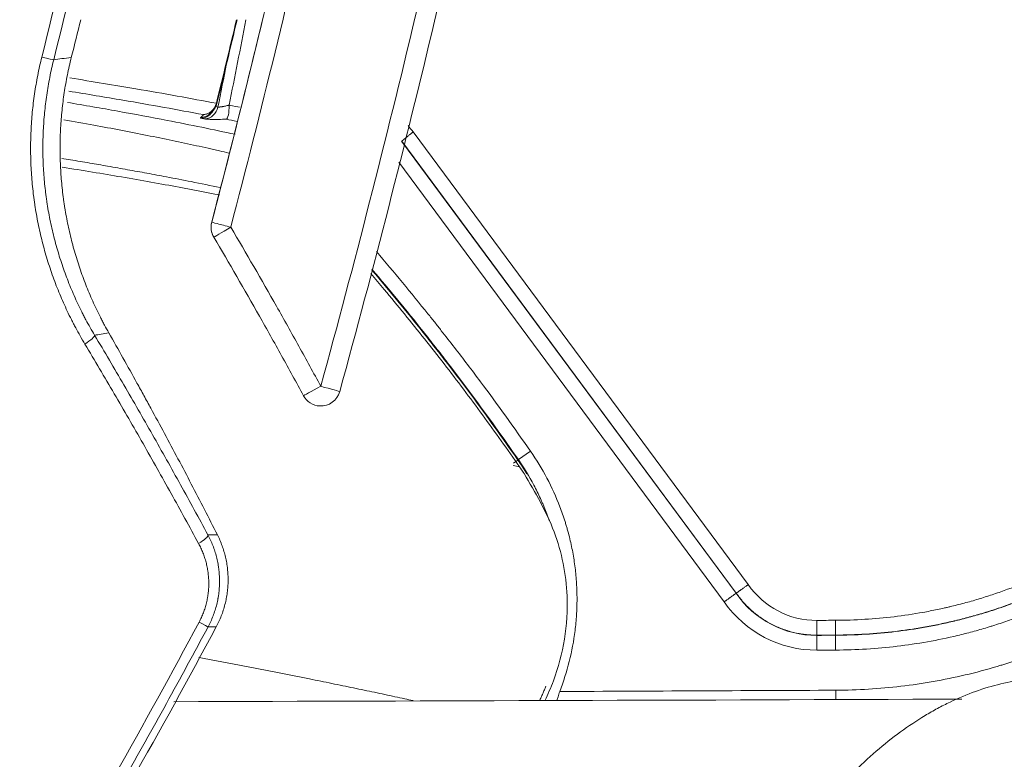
# Model space of a CAD drawing. Header units: millimetres. Extents: x 0 to 594, y 0 to 420.
# Tile 219 of 256: x 348.39 to 358.38, y 280.45 to 287.95. Entities that reach past the tile are written whole.
import ezdxf

# ---------------------------------------------------------------- set-up
doc = ezdxf.new("R2010")
doc.units = ezdxf.units.MM
doc.layers.add('1', color=7, linetype='Continuous', true_color=0xffffff)

msp = doc.modelspace()

# ---------------------------------------------------------------- linework, layer by layer
at = {"layer": '1', "color": 155, "linetype": 'Continuous', "lineweight": 13}
for p, q in [((352.3835, 286.8116), (355.7849, 282.2183)), ((355.5397, 282.0425), (352.2364, 286.5031)), ((350.3385, 285.8951), (350.3385, 285.8951)), ((350.3598, 285.7429), (350.3597, 285.7429)), ((351.27, 284.1346), (351.27, 284.1346)), ((353.574, 283.5712), (353.451, 283.4858)), ((353.4458, 283.4821), (353.4007, 283.4508)), ((353.4458, 283.4821), (353.451, 283.4858)), ((356.4809, 281.855), (356.4816, 281.7052)), ((356.67, 281.8559), (356.6707, 281.7062)), ((356.4816, 281.7052), (356.4816, 281.7031)), ((356.4816, 281.7031), (356.4823, 281.5533)), ((356.6707, 281.7062), (356.6707, 281.704)), ((356.6707, 281.704), (356.6714, 281.5542)), ((356.6739, 281.0533), (356.6734, 281.1466))]:
    msp.add_line(p, q, dxfattribs=at)
at = {"layer": '1', "color": 155, "linetype": 'Continuous', "lineweight": 18}
for p, q in [((352.2654, 286.7157), (355.6614, 282.1298)), ((355.6631, 282.1311), (352.2671, 286.717)), ((351.4342, 284.0303), (351.4342, 284.0303))]:
    msp.add_line(p, q, dxfattribs=at)
for centre, radius, start, end in [((350.2455, 287.1355), 0.15, 322.00729, 346.22524), ((350.532, 285.8445), 0.2, 165.35033, 180), ((350.532, 285.8445), 0.2, 180, 210.53969)]:
    msp.add_arc(centre, radius, start, end, dxfattribs=at)
at = {"layer": '1', "color": 155, "linetype": 'Continuous', "lineweight": 13}
for centre, radius, start, end in [((353.0092, 287.3729), 0.8406, 216.29651, 221.89642), ((356.4769, 282.6956), 0.8406, 214.60025, 270.27494), ((356.4769, 282.6956), 0.9926, 214.75337, 270.27494), ((356.4769, 282.6956), 1.1423, 214.87335, 270.27494)]:
    msp.add_arc(centre, radius, start, end, dxfattribs=at)
for centre, major_axis, ratio, start_param, end_param in [((348.589, 287.5796), (-0.1455, 0.0363), 0.020841, 1.744632, 3.089221), ((350.2455, 287.1355), (0.028, 0.1474), 0.961941, 3.390978, 4.661364), ((350.2455, 287.1355), (0.1182, -0.0923), 0.996014, 5.425863, 6.283174), ((350.2601, 287.0921), (0.0287, 0.1472), 0.963638, 3.395244, 4.706204), ((350.2455, 287.1355), (0.1457, -0.0357), 0.001882, 6.006777, 6.319911), ((350.4774, 287.0894), (-0.0053, 0.1499), 0.245314, 3.210687, 4.654454), ((350.4774, 287.0894), (0.147, -0.0296), 0.000507, 0.26785, 1.316237), ((350.2174, 287.1049), (0.0969, -0.1145), 0.99387, 5.62999, 6.319785), ((350.2267, 287.0986), (0.0285, 0.1473), 0.963301, 3.394351, 4.39473), ((350.532, 285.8445), (-0.0116, -0.1997), 1, 4.514861, 5.303564), ((350.532, 285.8445), (-0.1935, 0.0506), 0.000004, 4.712368, 6.283165), ((350.532, 285.8445), (-0.1723, -0.1016), 0.000012, 0.000018, 1.570814), ((349.0204, 284.6724), (-0.1288, -0.0769), 0.181394, 1.69842, 3.088349), ((351.4458, 284.23), (0.1758, 0.0954), 0.000011, 3.141611, 4.712407), ((351.4458, 284.23), (-0.1929, 0.0528), 0.000004, 3.141572, 4.712368), ((351.4458, 284.23), (-0.0116, -0.1997), 1, 5.267608, 6.28319), ((350.1664, 282.6539), (-0.132, -0.0712), 0.243618, 1.737519, 3.087605), ((350.1692, 281.8595), (-0.1322, 0.0709), 0.000741, 3.193953, 4.396251)]:
    msp.add_ellipse(centre, major_axis=major_axis, ratio=ratio, start_param=start_param, end_param=end_param, dxfattribs=at)
at = {"layer": '1', "color": 155, "linetype": 'Continuous', "lineweight": 18}
for centre, start_param, end_param in [((350.532, 285.8445), 4.514861, 5.303564), ((351.4458, 284.23), 0.000005, 1.361879), ((351.4458, 284.23), 5.267608, 6.28319)]:
    msp.add_ellipse(centre, major_axis=(-0.0116, -0.1997), ratio=1, start_param=start_param, end_param=end_param, dxfattribs=at)
at = {"layer": '1', "color": 155, "linetype": 'Continuous', "lineweight": 13}
for points, knots in [([(348.6135, 287.5703), (348.7519, 288.1271), (348.8862, 288.6847), (349.1462, 289.8017), (349.3977, 290.9204), (349.6322, 292.0426), (349.8582, 293.1664), (349.967, 293.7292), (350.1759, 294.8565), (350.3764, 295.9855), (350.5597, 297.1179), (350.669, 297.8267), (350.6905, 297.9686), (350.7332, 298.2523), (350.7963, 298.678), (350.8569, 299.104), (350.975, 299.9562), (351.0494, 300.5248), (351.2594, 302.2319), (351.3821, 303.3718), (351.5925, 305.6551), (351.6803, 306.7986), (351.7594, 308.0869), (351.7722, 308.3017), (351.7843, 308.5165), (351.7923, 308.6598), (351.7962, 308.7314), (351.8155, 309.0896), (351.8298, 309.3761), (351.8694, 310.2359), (351.8914, 310.8091), (351.9442, 312.5293), (351.9618, 313.6766), (351.9618, 314.8244)], [0, 0, 0, 0, 0.0625, 0.0625, 0.125, 0.1875, 0.1875, 0.25, 0.25, 0.3125, 0.375, 0.375, 0.390625, 0.390625, 0.40625, 0.4375, 0.4375, 0.5, 0.5, 0.625, 0.625, 0.75, 0.75, 0.765625, 0.773437, 0.773437, 0.78125, 0.78125, 0.8125, 0.8125, 0.875, 0.875, 1, 1, 1, 1]), ([(348.7343, 287.5432), (348.8732, 288.1005), (349.0079, 288.6586), (349.2686, 289.7767), (349.5207, 290.8964), (349.7558, 292.0196), (349.9823, 293.1446), (350.0913, 293.7079), (350.3007, 294.8363), (350.5015, 295.9664), (350.6852, 297.0999), (350.7946, 297.8095), (350.8162, 297.9514), (350.8589, 298.2355), (350.9221, 298.6616), (350.9829, 299.088), (351.1011, 299.9411), (351.1756, 300.5103), (351.3859, 302.2191), (351.5087, 303.3602), (351.7194, 305.6458), (351.8073, 306.7904), (351.8865, 308.0801), (351.8993, 308.2951), (351.9115, 308.5101), (351.9194, 308.6535), (351.9234, 308.7252), (351.9426, 309.0837), (351.9569, 309.3706), (351.9966, 310.2312), (352.0186, 310.805), (352.0714, 312.527), (352.0891, 313.6754), (352.0891, 314.8244)], [0, 0, 0, 0, 0.0625, 0.0625, 0.125, 0.1875, 0.1875, 0.25, 0.25, 0.3125, 0.375, 0.375, 0.390625, 0.390625, 0.40625, 0.4375, 0.4375, 0.5, 0.5, 0.625, 0.625, 0.75, 0.75, 0.765625, 0.773438, 0.773438, 0.78125, 0.78125, 0.8125, 0.8125, 0.875, 0.875, 1, 1, 1, 1]), ([(350.3385, 285.8951), (350.6468, 287.0745), (350.9362, 288.2582), (351.3418, 290.0403), (351.4723, 290.6354), (351.6609, 291.5297), (351.7534, 291.9772), (351.8582, 292.5001), (351.9024, 292.7243), (351.9318, 292.8739), (351.9464, 292.9486), (352.0771, 293.6218), (352.2999, 294.82), (352.6052, 296.622), (352.7895, 297.8264), (352.9206, 298.7309), (352.9843, 299.1834), (353.0555, 299.7119), (353.0853, 299.9385), (353.1051, 300.0896), (353.1149, 300.1652), (353.2801, 301.4498), (353.4163, 302.6607), (353.5915, 304.48), (353.6451, 305.0868), (353.7182, 305.9978), (353.7529, 306.4535), (353.7849, 306.9095), (353.8057, 307.2135), (353.8157, 307.3655), (353.8646, 308.1259), (353.933, 309.3427), (354.0064, 311.1689), (354.0505, 312.9961), (354.0603, 314.2148), (354.0603, 314.8243)], [0, 0, 0, 0, 0.125, 0.125, 0.1875, 0.1875, 0.21875, 0.234375, 0.242188, 0.242188, 0.25, 0.25, 0.3125, 0.375, 0.4375, 0.4375, 0.46875, 0.484375, 0.492188, 0.492188, 0.5, 0.5, 0.625, 0.625, 0.6875, 0.6875, 0.71875, 0.734375, 0.734375, 0.75, 0.75, 0.8125, 0.875, 0.9375, 1, 1, 1, 1]), ([(354.2603, 314.8243), (354.2603, 314.2137), (354.2505, 312.9929), (354.2063, 311.1625), (354.1327, 309.3331), (354.0642, 308.1141), (354.0153, 307.3525), (354.0052, 307.2002), (353.9844, 306.8956), (353.9524, 306.4389), (353.9176, 305.9824), (353.8443, 305.0698), (353.7907, 304.4619), (353.6151, 302.6395), (353.4787, 301.4264), (353.3132, 300.1395), (353.3034, 300.0638), (353.2836, 299.9125), (353.2537, 299.6855), (353.1824, 299.1561), (353.1186, 298.7028), (352.9873, 297.7967), (352.8026, 296.5901), (352.4968, 294.785), (352.2736, 293.5847), (352.1427, 292.9104), (352.1281, 292.8355), (352.0987, 292.6857), (352.0543, 292.4611), (351.9493, 291.9373), (351.8567, 291.489), (351.6678, 290.5931), (351.5371, 289.997), (351.1307, 288.2118), (350.8409, 287.026), (350.532, 285.8445)], [0, 0, 0, 0, 0.0625, 0.125, 0.1875, 0.25, 0.25, 0.265625, 0.265625, 0.28125, 0.3125, 0.3125, 0.375, 0.375, 0.5, 0.5, 0.507812, 0.507812, 0.515625, 0.53125, 0.5625, 0.5625, 0.625, 0.6875, 0.75, 0.75, 0.757812, 0.757812, 0.765625, 0.78125, 0.8125, 0.8125, 0.875, 0.875, 1, 1, 1, 1]), ([(351.4458, 284.23), (351.6161, 284.8524), (351.7812, 285.476), (352.101, 286.7258), (352.4104, 287.9781), (352.771, 289.5498), (352.9755, 290.4956), (353.0758, 290.969), (353.1089, 291.1269), (353.1745, 291.4428), (353.2069, 291.6008), (353.3674, 292.3911), (353.6136, 293.6575), (353.8386, 294.9276), (354.0531, 296.1994), (354.155, 296.8363), (354.2999, 297.7929), (354.3704, 298.2716), (354.4379, 298.7507), (354.4712, 298.9904), (354.4822, 299.0703), (354.504, 299.2301), (354.6015, 299.9494), (354.7728, 301.3095), (354.9826, 303.2328), (355.1011, 304.5172), (355.182, 305.4814), (355.2204, 305.9636), (355.2617, 306.5266), (355.2786, 306.768), (355.2898, 306.9289), (355.2953, 307.0094), (355.387, 308.3775), (355.4519, 309.6658), (355.5386, 312.244), (355.5603, 313.5338), (355.5603, 314.8243)], [0, 0, 0, 0, 0.0625, 0.0625, 0.125, 0.1875, 0.21875, 0.21875, 0.234375, 0.234375, 0.25, 0.25, 0.3125, 0.375, 0.375, 0.4375, 0.4375, 0.46875, 0.484375, 0.484375, 0.492187, 0.492187, 0.5, 0.5625, 0.625, 0.6875, 0.6875, 0.71875, 0.734375, 0.742187, 0.742187, 0.75, 0.75, 0.875, 0.875, 1, 1, 1, 1]), ([(349.0506, 284.659), (349.0183, 284.713), (348.9872, 284.7677), (348.9501, 284.8372), (348.9427, 284.8511), (348.9318, 284.8721), (348.9282, 284.8791), (348.921, 284.8931), (348.9032, 284.9283), (348.8859, 284.9636), (348.8455, 285.0487), (348.7946, 285.1633), (348.7267, 285.3382), (348.6674, 285.5162), (348.6336, 285.6369), (348.6027, 285.7586), (348.5887, 285.82), (348.5637, 285.9438), (348.5526, 286.0062), (348.5419, 286.077), (348.5408, 286.0849), (348.5385, 286.1007), (348.5351, 286.1243), (348.5279, 286.1794), (348.5225, 286.2265), (348.513, 286.3209), (348.5082, 286.3837), (348.5018, 286.5092), (348.4984, 286.6346), (348.5026, 286.8225), (348.5159, 287.0099), (348.531, 287.1347), (348.5491, 287.2594), (348.5598, 287.3216), (348.5842, 287.4461), (348.598, 287.5082), (348.6135, 287.5703)], [0, 0, 0, 0, 0.0625, 0.0625, 0.078125, 0.078125, 0.085938, 0.085938, 0.09375, 0.125, 0.125, 0.1875, 0.25, 0.3125, 0.375, 0.375, 0.4375, 0.4375, 0.5, 0.5, 0.507813, 0.507813, 0.515625, 0.53125, 0.5625, 0.5625, 0.625, 0.625, 0.6875, 0.75, 0.8125, 0.875, 0.875, 0.9375, 0.9375, 1, 1, 1, 1]), ([(349.1498, 284.7479), (349.1188, 284.7997), (349.0817, 284.8654), (349.0465, 284.9323), (349.0361, 284.9525), (349.0327, 284.9592), (349.0258, 284.9727), (349.0224, 284.9794), (349.0054, 285.0131), (348.9922, 285.0403), (348.9536, 285.122), (348.9049, 285.232), (348.8401, 285.3999), (348.7835, 285.5708), (348.7513, 285.6867), (348.7218, 285.8036), (348.7085, 285.8625), (348.6847, 285.9814), (348.6742, 286.0414), (348.664, 286.1094), (348.6629, 286.1169), (348.6607, 286.1321), (348.6576, 286.1547), (348.6546, 286.1774), (348.649, 286.2227), (348.6456, 286.2529), (348.6366, 286.3435), (348.6321, 286.4038), (348.6261, 286.5243), (348.623, 286.6448), (348.6272, 286.8251), (348.6402, 287.0051), (348.6548, 287.1249), (348.6724, 287.2446), (348.6826, 287.3044), (348.7062, 287.4239), (348.7195, 287.4836), (348.7343, 287.5432)], [0, 0, 0, 0, 0.0625, 0.078125, 0.078125, 0.085938, 0.085938, 0.09375, 0.09375, 0.125, 0.125, 0.1875, 0.25, 0.3125, 0.375, 0.375, 0.4375, 0.4375, 0.5, 0.5, 0.507813, 0.507813, 0.515625, 0.53125, 0.53125, 0.5625, 0.5625, 0.625, 0.625, 0.6875, 0.75, 0.8125, 0.875, 0.875, 0.9375, 0.9375, 1, 1, 1, 1]), ([(348.7343, 287.5432), (348.7623, 287.5468), (348.7903, 287.5505), (348.8499, 287.5583), (348.8815, 287.5624), (348.9131, 287.5666)], [0, 0, 0, 0, 0.469808, 0.469808, 1, 1, 1, 1]), ([(350.3857, 287.101), (350.1265, 287.1503), (349.8539, 287.1994), (349.3527, 287.285), (349.1299, 287.3216), (348.8995, 287.3581)], [0, 0, 0, 0, 0.570736, 0.570736, 1, 1, 1, 1]), ([(348.8867, 287.224), (349.0753, 287.1938), (349.2586, 287.1634), (349.7224, 287.0842), (349.9946, 287.0352), (350.2534, 286.986)], [0, 0, 0, 0, 0.384059, 0.384059, 1, 1, 1, 1]), ([(350.5144, 287.082), (350.5112, 287.0812), (350.508, 287.0804), (350.5016, 287.0788), (350.4984, 287.0781), (350.4891, 287.0759), (350.483, 287.0745), (350.4712, 287.0719), (350.4654, 287.0708), (350.4585, 287.0694), (350.4571, 287.0691), (350.4544, 287.0686), (350.4504, 287.0679), (350.4465, 287.0672), (350.4391, 287.066), (350.4344, 287.0653), (350.4278, 287.0644), (350.4258, 287.0642), (350.4227, 287.0638), (350.4218, 287.0637), (350.4198, 287.0636), (350.4189, 287.0635), (350.4144, 287.0631), (350.4113, 287.063), (350.4058, 287.063), (350.4036, 287.0632), (350.4018, 287.0636)], [0, 0, 0, 0, 0.0625, 0.0625, 0.125, 0.125, 0.25, 0.25, 0.375, 0.375, 0.40625, 0.40625, 0.4375, 0.5, 0.5, 0.625, 0.625, 0.6875, 0.6875, 0.71875, 0.71875, 0.75, 0.75, 0.875, 0.875, 1, 1, 1, 1]), ([(350.2253, 286.9555), (350.2245, 286.9549), (350.2242, 286.9543), (350.2243, 286.9531), (350.2251, 286.952), (350.2273, 286.951), (350.2303, 286.9501), (350.2322, 286.9496), (350.2345, 286.9492)], [0, 0, 0, 0, 0.25, 0.25, 0.5, 0.75, 0.75, 1, 1, 1, 1]), ([(350.2534, 286.986), (350.2514, 286.9835), (350.2494, 286.9809), (350.2452, 286.9759), (350.243, 286.9733), (350.2384, 286.9682), (350.236, 286.9657), (350.2322, 286.9619), (350.2309, 286.9606), (350.2282, 286.958), (350.2268, 286.9568), (350.2253, 286.9555)], [0, 0, 0, 0, 0.25, 0.25, 0.5, 0.5, 0.75, 0.75, 0.875, 0.875, 1, 1, 1, 1]), ([(350.5122, 286.5966), (350.4806, 286.604), (350.4488, 286.6114), (350.3975, 286.6231), (350.3783, 286.6275), (350.3397, 286.6363), (350.3202, 286.6407), (350.2616, 286.6538), (350.2221, 286.6625), (350.0225, 286.7063), (349.8559, 286.7411), (349.509, 286.8106), (349.3286, 286.8452), (349.0417, 286.8981), (348.9401, 286.9164), (348.8366, 286.9347)], [0, 0, 0, 0, 0.064986, 0.064986, 0.103531, 0.103531, 0.142075, 0.142075, 0.219164, 0.219164, 0.527521, 0.527521, 0.835877, 0.835877, 1, 1, 1, 1]), ([(350.4186, 286.1708), (350.2865, 286.1969), (350.1494, 286.2231), (349.8213, 286.284), (349.6266, 286.3187), (349.2305, 286.3865), (349.0301, 286.4196), (348.8212, 286.4529)], [0, 0, 0, 0, 0.282853, 0.282853, 0.652112, 0.652112, 1, 1, 1, 1]), ([(350.532, 285.8445), (350.6891, 285.5782), (350.8439, 285.3104), (351.0723, 284.9068), (351.1479, 284.7719), (351.2978, 284.5014), (351.3721, 284.3659), (351.4458, 284.23)], [0, 0, 0, 0, 0.5, 0.5, 0.75, 0.75, 1, 1, 1, 1]), ([(351.27, 284.1346), (351.1966, 284.27), (351.1225, 284.405), (350.9732, 284.6744), (350.898, 284.8088), (350.6704, 285.2109), (350.5163, 285.4776), (350.3598, 285.7429)], [0, 0, 0, 0, 0.25, 0.25, 0.5, 0.5, 1, 1, 1, 1]), ([(352.0102, 285.5962), (352.1881, 285.3885), (352.3627, 285.178), (352.5564, 284.9363), (352.5791, 284.908), (352.6242, 284.8512), (352.6466, 284.8228), (352.7139, 284.7374), (352.8477, 284.566), (352.9793, 284.393), (353.2394, 284.0446), (353.4087, 283.8094), (353.574, 283.5712)], [0, 0, 0, 0, 0.320551, 0.320551, 0.363017, 0.363017, 0.405482, 0.405482, 0.490413, 0.660276, 0.660276, 1, 1, 1, 1]), ([(351.9633, 285.4106), (351.9648, 285.4089), (351.9663, 285.4071), (352.1422, 285.1998), (352.3133, 284.9914), (352.5231, 284.7275), (352.5648, 284.6745), (352.6478, 284.5683), (352.7717, 284.4085), (352.8936, 284.2472), (353.1347, 283.9227), (353.292, 283.7037), (353.4458, 283.4821)], [0, 0, 0, 0, 0.002887, 0.002887, 0.335258, 0.335258, 0.418351, 0.418351, 0.501444, 0.667629, 0.667629, 1, 1, 1, 1]), ([(353.451, 283.4858), (353.2968, 283.708), (353.139, 283.9275), (352.8971, 284.253), (352.8156, 284.3608), (352.692, 284.5216), (352.6299, 284.6017), (352.5673, 284.6815), (352.5254, 284.7346), (352.5044, 284.7611), (352.3151, 284.9993), (352.1435, 285.2082), (351.9673, 285.4157), (351.9661, 285.4171), (351.9649, 285.4185)], [0, 0, 0, 0, 0.332578, 0.332578, 0.498867, 0.498867, 0.582012, 0.623584, 0.623584, 0.665156, 0.665156, 0.997734, 0.997734, 1, 1, 1, 1]), ([(349.1498, 284.7479), (349.1719, 284.7516), (349.1941, 284.7554), (349.2421, 284.7634), (349.268, 284.7677), (349.2938, 284.7721)], [0, 0, 0, 0, 0.461708, 0.461708, 1, 1, 1, 1]), ([(350.2992, 282.7232), (350.2077, 282.8928), (350.1151, 283.0622), (349.9279, 283.4006), (349.8332, 283.5696), (349.6416, 283.9071), (349.5447, 284.0756), (349.3489, 284.4122), (349.2499, 284.5802), (349.1498, 284.7479)], [0, 0, 0, 0, 0.25, 0.25, 0.5, 0.5, 0.75, 0.75, 1, 1, 1, 1]), ([(350.2054, 282.634), (350.1135, 282.8035), (350.0205, 282.9729), (349.8323, 283.3114), (349.7371, 283.4804), (349.5447, 283.818), (349.4474, 283.9866), (349.2506, 284.3232), (349.1512, 284.4912), (349.0506, 284.659)], [0, 0, 0, 0, 0.25, 0.25, 0.5, 0.5, 0.75, 0.75, 1, 1, 1, 1]), ([(356.67, 281.8559), (356.7697, 281.8564), (356.869, 281.8597), (357.067, 281.8718), (357.1657, 281.8808), (357.3624, 281.9043), (357.4604, 281.919), (357.6068, 281.9453), (357.6555, 281.9548), (357.7285, 281.9702), (357.765, 281.9781), (357.8014, 281.9865), (357.8256, 281.9921), (357.8377, 281.995), (357.8983, 282.0096), (357.9465, 282.022), (358.0422, 282.048), (358.1374, 282.0754), (358.2315, 282.1055), (358.325, 282.1368), (358.3715, 282.1531), (358.51, 282.2041), (358.6013, 282.2407), (358.7816, 282.319), (358.8707, 282.3608), (359.0467, 282.4491), (359.1337, 282.4958), (359.2626, 282.5693), (359.3053, 282.5945), (359.369, 282.633), (359.3902, 282.646), (359.4219, 282.6658), (359.4324, 282.6724), (359.4535, 282.6857), (359.464, 282.6923), (359.5582, 282.7527), (359.6404, 282.8083), (359.8019, 282.9229), (359.8811, 282.982), (360.037, 283.1033), (360.1136, 283.1656), (360.2643, 283.2932), (360.3383, 283.3585), (360.4842, 283.4918), (360.556, 283.5598), (360.6975, 283.6985), (360.7671, 283.769), (360.8358, 283.8408)], [0, 0, 0, 0, 0.0625, 0.0625, 0.125, 0.125, 0.1875, 0.1875, 0.21875, 0.21875, 0.234375, 0.242187, 0.242187, 0.25, 0.25, 0.28125, 0.28125, 0.3125, 0.34375, 0.34375, 0.375, 0.375, 0.4375, 0.4375, 0.5, 0.5, 0.5625, 0.5625, 0.59375, 0.59375, 0.609375, 0.609375, 0.617188, 0.617188, 0.625, 0.625, 0.6875, 0.6875, 0.75, 0.75, 0.8125, 0.8125, 0.875, 0.875, 0.9375, 0.9375, 1, 1, 1, 1]), ([(360.944, 283.7373), (360.8737, 283.6637), (360.8023, 283.5914), (360.6573, 283.4494), (360.5838, 283.3797), (360.4342, 283.2432), (360.3583, 283.1764), (360.2038, 283.0458), (360.0467, 282.9183), (359.8841, 282.7975), (359.7186, 282.6802), (359.6343, 282.6234), (359.5376, 282.5617), (359.5268, 282.5548), (359.5053, 282.5412), (359.4729, 282.521), (359.3969, 282.4744), (359.3312, 282.4359), (359.199, 282.3607), (359.1099, 282.3131), (358.9294, 282.2228), (358.8381, 282.1802), (358.6533, 282.1001), (358.5597, 282.0627), (358.4177, 282.0106), (358.3701, 281.9939), (358.2743, 281.9619), (358.1779, 281.9312), (358.0803, 281.9032), (357.9822, 281.8765), (357.9329, 281.8638), (357.8708, 281.8489), (357.8584, 281.846), (357.8335, 281.8402), (357.7962, 281.8316), (357.7089, 281.8126), (357.6338, 281.798), (357.5584, 281.7844), (357.5333, 281.7801), (357.4829, 281.7718), (357.4577, 281.7679), (357.3819, 281.7565), (357.3314, 281.7497), (357.1796, 281.7316), (357.0781, 281.7224), (356.8748, 281.71), (356.7728, 281.7066), (356.6707, 281.7062)], [0, 0, 0, 0, 0.0625, 0.0625, 0.125, 0.125, 0.1875, 0.1875, 0.25, 0.3125, 0.3125, 0.375, 0.375, 0.382813, 0.382813, 0.390625, 0.40625, 0.4375, 0.4375, 0.5, 0.5, 0.5625, 0.5625, 0.625, 0.625, 0.65625, 0.65625, 0.6875, 0.71875, 0.71875, 0.75, 0.75, 0.757813, 0.757813, 0.765625, 0.78125, 0.8125, 0.8125, 0.828125, 0.828125, 0.84375, 0.84375, 0.875, 0.875, 0.9375, 0.9375, 1, 1, 1, 1]), ([(356.6707, 281.704), (356.7731, 281.7045), (356.977, 281.7112), (357.2802, 281.7385), (357.4806, 281.7684), (357.6301, 281.7951), (357.6799, 281.8048), (357.7791, 281.8255), (357.8286, 281.8366), (357.9274, 281.8603), (358.026, 281.8854), (358.1241, 281.9135), (358.1853, 281.9319), (358.1975, 281.9357), (358.222, 281.9432), (358.2342, 281.9471), (358.2708, 281.9587), (358.3437, 281.9824), (358.4158, 282.0076), (358.5589, 282.0601), (358.6529, 282.0977), (358.8382, 282.1778), (358.9295, 282.2205), (359.1094, 282.3104), (359.1981, 282.3578), (359.373, 282.4572), (359.4592, 282.5092), (359.6292, 282.6175), (359.713, 282.6739), (359.8785, 282.7907), (359.96, 282.8512), (360.0506, 282.9214), (360.0607, 282.9292), (360.0808, 282.945), (360.0908, 282.9529), (360.1208, 282.9766), (360.1805, 283.0245), (360.2395, 283.0732), (360.3174, 283.1391), (360.3561, 283.1724), (360.4328, 283.2397), (360.4707, 283.2737), (360.5837, 283.3768), (360.6577, 283.4468), (360.8034, 283.5895), (360.875, 283.6621), (360.9456, 283.7358)], [0, 0, 0, 0, 0.0625, 0.125, 0.1875, 0.1875, 0.21875, 0.21875, 0.25, 0.25, 0.28125, 0.3125, 0.3125, 0.320313, 0.320313, 0.328125, 0.328125, 0.34375, 0.375, 0.375, 0.4375, 0.4375, 0.5, 0.5, 0.5625, 0.5625, 0.625, 0.625, 0.6875, 0.6875, 0.75, 0.75, 0.757813, 0.757813, 0.765625, 0.765625, 0.78125, 0.8125, 0.8125, 0.84375, 0.84375, 0.875, 0.875, 0.9375, 0.9375, 1, 1, 1, 1]), ([(353.574, 283.5712), (353.6353, 283.4829), (353.6908, 283.3918), (353.7902, 283.2042), (353.8342, 283.1076), (353.8818, 282.9833), (353.8909, 282.9583), (353.9085, 282.9079), (353.917, 282.8825), (353.929, 282.8442), (353.933, 282.8314), (353.9387, 282.8121), (353.9406, 282.8056), (353.9444, 282.7927), (353.9536, 282.7605), (353.9691, 282.7023), (353.9812, 282.6504), (353.9925, 282.5984), (353.9978, 282.5724), (354.0124, 282.4942), (354.0286, 282.3894), (354.0383, 282.2839), (354.0432, 282.2045), (354.0444, 282.178), (354.046, 282.1249), (354.0464, 282.0982), (354.0464, 282.0449), (354.046, 282.0182), (354.0447, 281.9781), (354.0439, 281.958), (354.0429, 281.9379), (354.0422, 281.9245), (354.0418, 281.9178), (354.0398, 281.8843), (354.0377, 281.8576), (354.0328, 281.8043), (354.0299, 281.7778), (354.0134, 281.6456), (353.9937, 281.5413), (353.9417, 281.3353), (353.9093, 281.2337), (353.8703, 281.1336)], [0, 0, 0, 0, 0.125, 0.125, 0.25, 0.25, 0.28125, 0.28125, 0.3125, 0.3125, 0.328125, 0.328125, 0.335938, 0.335938, 0.34375, 0.375, 0.40625, 0.40625, 0.4375, 0.4375, 0.5, 0.5625, 0.5625, 0.59375, 0.59375, 0.625, 0.625, 0.65625, 0.65625, 0.671875, 0.679688, 0.679688, 0.6875, 0.6875, 0.71875, 0.71875, 0.75, 0.75, 0.875, 0.875, 1, 1, 1, 1]), ([(361.0538, 283.6322), (360.9815, 283.5567), (360.9081, 283.4823), (360.7589, 283.3363), (360.6831, 283.2646), (360.5289, 283.1241), (360.4505, 283.0552), (360.3307, 282.9543), (360.2904, 282.921), (360.2294, 282.8717), (360.209, 282.8554), (360.168, 282.823), (360.1474, 282.8069), (360.0442, 282.727), (359.9605, 282.6651), (359.7908, 282.5456), (359.7048, 282.4879), (359.5304, 282.3771), (359.442, 282.324), (359.2626, 282.2224), (359.1717, 282.1739), (358.9871, 282.0819), (358.8935, 282.0384), (358.7034, 281.9564), (358.607, 281.918), (358.4602, 281.8645), (358.4109, 281.8473), (358.3365, 281.8225), (358.3115, 281.8144), (358.2803, 281.8045), (358.274, 281.8026), (358.2615, 281.7987), (358.2427, 281.7928), (358.1737, 281.7718), (358.0606, 281.7396), (357.9596, 281.7139), (357.8076, 281.6776), (357.7059, 281.6564), (357.5015, 281.62), (357.2962, 281.5895), (356.9854, 281.5616), (356.7764, 281.5547), (356.6714, 281.5542)], [0, 0, 0, 0, 0.0625, 0.0625, 0.125, 0.125, 0.1875, 0.1875, 0.21875, 0.21875, 0.234375, 0.234375, 0.25, 0.25, 0.3125, 0.3125, 0.375, 0.375, 0.4375, 0.4375, 0.5, 0.5, 0.5625, 0.5625, 0.625, 0.625, 0.65625, 0.65625, 0.671875, 0.671875, 0.675781, 0.675781, 0.679687, 0.6875, 0.71875, 0.75, 0.75, 0.8125, 0.8125, 0.875, 0.9375, 1, 1, 1, 1]), ([(353.764, 282.8674), (353.7624, 282.872), (353.7608, 282.8766), (353.7509, 282.9051), (353.7336, 282.9525), (353.7102, 283.0111), (353.6953, 283.0459), (353.6878, 283.0633), (353.6852, 283.0691), (353.6801, 283.0806), (353.6568, 283.1324), (353.6318, 283.1833), (353.5611, 283.3167), (353.5086, 283.4027), (353.451, 283.4858)], [0, 0, 0, 0, 0.021101, 0.021101, 0.129867, 0.238634, 0.293017, 0.293017, 0.320209, 0.320209, 0.3474, 0.564934, 0.564934, 1, 1, 1, 1]), ([(356.6734, 281.1466), (356.7843, 281.1471), (356.8949, 281.1507), (357.1153, 281.1641), (357.2251, 281.1739), (357.444, 281.1996), (357.5531, 281.2156), (357.7705, 281.2538), (357.8789, 281.2759), (358.0948, 281.3267), (358.2024, 281.3553), (358.3163, 281.3891), (358.323, 281.3911), (358.3363, 281.3951), (358.343, 281.3972), (358.3631, 281.4033), (358.4032, 281.4157), (358.4962, 281.4455), (358.575, 281.4727), (358.7316, 281.5292), (358.8346, 281.5697), (359.0376, 281.6562), (359.1377, 281.7022), (359.4339, 281.8481), (359.6258, 281.9559), (359.9062, 282.1324), (359.9984, 282.1937), (360.1348, 282.289), (360.2026, 282.3376), (360.2697, 282.3875), (360.3032, 282.4126), (360.3143, 282.421), (360.3365, 282.4379), (360.4362, 282.5142), (360.5338, 282.5927), (360.7044, 282.7358), (360.7881, 282.809), (360.9528, 282.9586), (361.0337, 283.0349), (361.1532, 283.1516), (361.1926, 283.1909), (361.2514, 283.2503), (361.2709, 283.2702), (361.3098, 283.3102), (361.3291, 283.3302), (361.3484, 283.3504)], [0, 0, 0, 0, 0.0625, 0.0625, 0.125, 0.125, 0.1875, 0.1875, 0.25, 0.25, 0.3125, 0.3125, 0.316406, 0.316406, 0.320313, 0.320313, 0.328125, 0.34375, 0.375, 0.375, 0.4375, 0.4375, 0.5, 0.5, 0.625, 0.625, 0.6875, 0.6875, 0.71875, 0.734375, 0.734375, 0.742188, 0.742188, 0.75, 0.8125, 0.8125, 0.875, 0.875, 0.9375, 0.9375, 0.96875, 0.96875, 0.984375, 0.984375, 1, 1, 1, 1]), ([(350.3013, 281.7888), (350.311, 281.807), (350.3202, 281.8254), (350.3372, 281.8626), (350.353, 281.9003), (350.3731, 281.9579), (350.3897, 282.0167), (350.3988, 282.0593), (350.4028, 282.082), (350.4037, 282.0871), (350.4041, 282.0896), (350.4054, 282.0972), (350.4078, 282.1125), (350.4098, 282.1277), (350.4134, 282.1581), (350.4169, 282.1986), (350.4184, 282.2593), (350.4162, 282.3199), (350.4117, 282.3653), (350.4082, 282.3905), (350.4067, 282.4006), (350.406, 282.4057), (350.4035, 282.4207), (350.4018, 282.4307), (350.396, 282.4606), (350.3915, 282.4802), (350.3815, 282.5191), (350.3704, 282.5576), (350.3502, 282.6142), (350.3267, 282.6694), (350.3087, 282.7054), (350.2992, 282.7232)], [0, 0, 0, 0, 0.0625, 0.0625, 0.125, 0.1875, 0.25, 0.3125, 0.320313, 0.320313, 0.328125, 0.328125, 0.34375, 0.375, 0.375, 0.4375, 0.5, 0.5625, 0.625, 0.640625, 0.640625, 0.65625, 0.65625, 0.6875, 0.6875, 0.75, 0.75, 0.8125, 0.875, 0.9375, 1, 1, 1, 1]), ([(350.2992, 282.7232), (350.3146, 282.723), (350.3301, 282.7228), (350.3626, 282.7224), (350.3796, 282.7221), (350.3966, 282.7219)], [0, 0, 0, 0, 0.475881, 0.475881, 1, 1, 1, 1]), ([(350.2104, 281.8376), (350.2187, 281.8532), (350.2265, 281.869), (350.2411, 281.9008), (350.2545, 281.9331), (350.2716, 281.9824), (350.2855, 282.0328), (350.2927, 282.067), (350.2966, 282.0886), (350.2973, 282.093), (350.2987, 282.1016), (350.3007, 282.1146), (350.3023, 282.1276), (350.3053, 282.1536), (350.3081, 282.1882), (350.309, 282.24), (350.3068, 282.2917), (350.3032, 282.326), (350.3003, 282.3475), (350.2996, 282.3518), (350.2983, 282.3604), (350.2976, 282.3647), (350.2955, 282.3775), (350.2939, 282.386), (350.2889, 282.4113), (350.285, 282.428), (350.2763, 282.4611), (350.2666, 282.4937), (350.2492, 282.5416), (350.229, 282.5884), (350.2136, 282.6189), (350.2054, 282.634)], [0, 0, 0, 0, 0.0625, 0.0625, 0.125, 0.1875, 0.25, 0.3125, 0.3125, 0.328125, 0.328125, 0.34375, 0.375, 0.375, 0.4375, 0.5, 0.5625, 0.625, 0.625, 0.640625, 0.640625, 0.65625, 0.65625, 0.6875, 0.6875, 0.75, 0.75, 0.8125, 0.875, 0.9375, 1, 1, 1, 1]), ([(356.4816, 281.7052), (356.4614, 281.7051), (356.4414, 281.7057), (356.4014, 281.7079), (356.3617, 281.7113), (356.3026, 281.7201), (356.2442, 281.7323), (356.2056, 281.7429), (356.1769, 281.7517), (356.1673, 281.7548), (356.153, 281.7597), (356.1482, 281.7613), (356.1387, 281.7647), (356.1151, 281.7734), (356.0735, 281.7904), (356.0197, 281.8164), (355.9676, 281.8455), (355.9172, 281.8778), (355.8848, 281.9014), (355.8649, 281.9169), (355.861, 281.92), (355.8531, 281.9263), (355.8414, 281.9358), (355.83, 281.9456), (355.8074, 281.9655), (355.7782, 281.9928), (355.737, 282.0363), (355.6985, 282.0822), (355.6746, 282.1145), (355.6631, 282.1311)], [0, 0, 0, 0, 0.0625, 0.0625, 0.125, 0.1875, 0.25, 0.3125, 0.3125, 0.34375, 0.34375, 0.359375, 0.359375, 0.375, 0.4375, 0.5, 0.5625, 0.625, 0.6875, 0.6875, 0.703125, 0.703125, 0.71875, 0.75, 0.75, 0.8125, 0.875, 0.9375, 1, 1, 1, 1]), ([(356.4809, 281.855), (356.4967, 281.8551), (356.5124, 281.8552), (356.5439, 281.8553), (356.5597, 281.8554), (356.607, 281.8556), (356.6385, 281.8558), (356.67, 281.8559)], [0, 0, 0, 0, 0.250011, 0.250011, 0.500022, 0.500022, 1, 1, 1, 1]), ([(346.5658, 275.7809), (346.895, 276.2702), (347.2179, 276.7634), (347.8508, 277.7576), (348.1609, 278.2584), (348.7684, 279.2679), (349.0657, 279.7765), (349.6476, 280.8013), (349.9322, 281.3175), (350.2104, 281.8376)], [0, 0, 0, 0, 0.25, 0.25, 0.5, 0.5, 0.75, 0.75, 1, 1, 1, 1]), ([(346.6452, 275.7271), (346.9755, 276.2168), (347.2994, 276.7104), (347.9343, 277.7052), (348.5564, 278.7078), (349.153, 279.7258), (349.7367, 280.7515), (350.0222, 281.2682), (350.3013, 281.7888)], [0, 0, 0, 0, 0.25, 0.25, 0.5, 0.75, 0.75, 1, 1, 1, 1]), ([(350.3013, 281.7888), (350.3144, 281.7888), (350.3275, 281.7888), (350.3552, 281.7888), (350.3698, 281.7888), (350.3844, 281.7888)], [0, 0, 0, 0, 0.473489, 0.473489, 1, 1, 1, 1]), ([(356.6714, 281.5542), (356.6557, 281.5542), (356.6399, 281.5541), (356.6084, 281.5539), (356.5926, 281.5538), (356.5454, 281.5536), (356.5139, 281.5535), (356.4823, 281.5533)], [0, 0, 0, 0, 0.250001, 0.250001, 0.500001, 0.500001, 1, 1, 1, 1]), ([(350.2083, 281.4768), (350.256, 281.468), (350.352, 281.45), (350.495, 281.423), (350.6377, 281.396), (350.779, 281.3689), (350.9189, 281.3419), (351.0573, 281.315), (351.1942, 281.288), (351.3233, 281.2624), (351.4444, 281.2381), (351.5575, 281.2152), (351.6688, 281.1924), (351.7782, 281.1699), (351.8857, 281.1475), (351.9915, 281.1252), (352.0954, 281.1031), (352.1976, 281.0811), (352.2929, 281.0604), (352.3539, 281.0471), (352.3817, 281.0409)], [0, 0, 0, 0, 0.05909, 0.119695, 0.180479, 0.241444, 0.302589, 0.363918, 0.42543, 0.487128, 0.540201, 0.593048, 0.645669, 0.698064, 0.750235, 0.802181, 0.853902, 0.905401, 0.956676, 1, 1, 1, 1]), ([(353.6653, 281.0392), (353.6711, 281.051), (353.6825, 281.0749), (353.6936, 281.0994), (353.7046, 281.1242), (353.7099, 281.1367), (353.7205, 281.1621), (353.7257, 281.175), (353.7307, 281.188)], [0, 0, 0, 0, 0.25, 0.5, 0.5, 0.75, 0.75, 1, 1, 1, 1]), ([(353.8703, 281.1336), (353.865, 281.1153), (353.8595, 281.0973), (353.8503, 281.0673), (353.8465, 281.0554), (353.8427, 281.0436)], [0, 0, 0, 0, 0.598444, 0.598444, 1, 1, 1, 1])]:
    msp.add_open_spline(points, degree=3, knots=knots, dxfattribs=at)
at = {"layer": '1', "color": 155, "linetype": 'Continuous', "lineweight": 18}
for points, knots in [([(355.7603, 314.8243), (355.7603, 313.5315), (355.7386, 312.2395), (355.6518, 309.6569), (355.5867, 308.3664), (355.4948, 306.9959), (355.4893, 306.9153), (355.4781, 306.7541), (355.4612, 306.5123), (355.4198, 305.9483), (355.3813, 305.4652), (355.3003, 304.4994), (355.1816, 303.2128), (354.9715, 301.2862), (354.8099, 300.0039), (354.713, 299.2833), (354.7022, 299.2032), (354.6803, 299.0431), (354.6693, 298.9631), (354.636, 298.723), (354.5684, 298.243), (354.4978, 297.7635), (354.3526, 296.8052), (354.2505, 296.1673), (354.0357, 294.8932), (353.8103, 293.621), (353.5637, 292.3524), (353.4028, 291.5607), (353.3703, 291.4024), (353.3047, 291.086), (353.2715, 290.9278), (353.171, 290.4536), (352.9662, 289.5062), (352.605, 287.9318), (352.2951, 286.6773), (351.9747, 285.4254), (351.8093, 284.8007), (351.6387, 284.1772)], [0, 0, 0, 0, 0.125, 0.125, 0.25, 0.25, 0.257813, 0.257813, 0.265625, 0.28125, 0.3125, 0.3125, 0.375, 0.4375, 0.5, 0.5, 0.507813, 0.507813, 0.515625, 0.515625, 0.53125, 0.5625, 0.5625, 0.625, 0.625, 0.6875, 0.75, 0.75, 0.765625, 0.765625, 0.78125, 0.78125, 0.8125, 0.875, 0.9375, 0.9375, 1, 1, 1, 1]), ([(349.2938, 284.7721), (349.2789, 284.7982), (349.257, 284.8378), (349.2323, 284.8844), (349.2218, 284.9045), (349.2149, 284.9179), (349.2115, 284.9246), (349.1808, 284.9851), (349.1548, 285.0394), (349.1057, 285.1489), (349.0592, 285.2594), (348.9976, 285.4279), (348.9441, 285.5992), (348.9138, 285.7153), (348.8862, 285.8323), (348.8737, 285.8913), (348.8572, 285.9804), (348.8494, 286.0252), (348.8412, 286.0777), (348.8379, 286.1003), (348.8358, 286.1154), (348.8347, 286.1229), (348.8255, 286.1908), (348.8187, 286.251), (348.8082, 286.3714), (348.8005, 286.4916), (348.7976, 286.6716), (348.8032, 286.8513), (348.8173, 287.0307), (348.8324, 287.15), (348.8505, 287.2692), (348.8609, 287.3288), (348.8848, 287.4478), (348.8982, 287.5072), (348.9131, 287.5666)], [0, 0, 0, 0, 0.03125, 0.046875, 0.054687, 0.054687, 0.0625, 0.0625, 0.125, 0.125, 0.1875, 0.25, 0.3125, 0.375, 0.375, 0.4375, 0.4375, 0.46875, 0.484375, 0.492188, 0.492188, 0.5, 0.5, 0.5625, 0.5625, 0.625, 0.6875, 0.75, 0.8125, 0.875, 0.875, 0.9375, 0.9375, 1, 1, 1, 1]), ([(348.8729, 287.1102), (349.0474, 287.0807), (349.2183, 287.0509), (349.5563, 286.99), (349.7232, 286.9589), (350.1253, 286.8812), (350.3554, 286.8342), (350.5752, 286.7865)], [0, 0, 0, 0, 0.282908, 0.282908, 0.572847, 0.572847, 1, 1, 1, 1]), ([(350.3107, 286.9888), (350.3143, 286.9913), (350.3371, 287.0076), (350.3449, 287.022), (350.3589, 287.0367), (350.3629, 287.0423)], [0, 0, 0, 0, 0.085005, 0.560633, 1, 1, 1, 1]), ([(350.2679, 286.9427), (350.2714, 286.942), (350.2757, 286.9414), (350.286, 286.9403), (350.292, 286.9398), (350.3021, 286.9392), (350.3057, 286.939), (350.3133, 286.9387), (350.3172, 286.9385), (350.3295, 286.9381), (350.3384, 286.9379), (350.3526, 286.9378), (350.3575, 286.9377), (350.3651, 286.9377), (350.3677, 286.9377), (350.3729, 286.9377), (350.3755, 286.9377), (350.389, 286.9377), (350.4001, 286.9378), (350.4231, 286.9382), (350.435, 286.9384), (350.4535, 286.9389), (350.4597, 286.9391), (350.4724, 286.9395), (350.4788, 286.9397), (350.4852, 286.9399)], [0, 0, 0, 0, 0.125, 0.125, 0.25, 0.25, 0.3125, 0.3125, 0.375, 0.375, 0.5, 0.5, 0.5625, 0.5625, 0.59375, 0.59375, 0.625, 0.625, 0.75, 0.75, 0.875, 0.875, 0.9375, 0.9375, 1, 1, 1, 1]), ([(352.3835, 286.8116), (352.383, 286.8112), (352.3825, 286.8108), (352.382, 286.8104), (352.3819, 286.8103), (352.3816, 286.8101), (352.3813, 286.8098), (352.38, 286.8088), (352.377, 286.8063), (352.3724, 286.8025), (352.3687, 286.7995), (352.365, 286.7966), (352.3632, 286.7951), (352.3577, 286.7906), (352.3506, 286.7848), (352.3402, 286.7764), (352.3327, 286.7702), (352.3286, 286.7669), (352.3269, 286.7656), (352.3261, 286.7649), (352.3237, 286.763), (352.3221, 286.7617), (352.3175, 286.7579), (352.3115, 286.753), (352.3059, 286.7485), (352.3019, 286.7453), (352.3, 286.7437), (352.2981, 286.7421), (352.2968, 286.7411), (352.2962, 286.7406), (352.2932, 286.7381), (352.2886, 286.7344), (352.2826, 286.7296), (352.2788, 286.7265), (352.2769, 286.725), (352.2762, 286.7244), (352.2758, 286.7241), (352.2747, 286.7232), (352.2741, 286.7227), (352.2723, 286.7212), (352.2702, 286.7195), (352.268, 286.7178), (352.2673, 286.7172), (352.2671, 286.717)], [0, 0, 0, 0, 0.007813, 0.007813, 0.009766, 0.009766, 0.011719, 0.015625, 0.03125, 0.0625, 0.09375, 0.09375, 0.125, 0.125, 0.1875, 0.25, 0.3125, 0.328125, 0.328125, 0.34375, 0.34375, 0.375, 0.375, 0.4375, 0.5, 0.5, 0.53125, 0.546875, 0.546875, 0.5625, 0.5625, 0.625, 0.6875, 0.75, 0.765625, 0.765625, 0.78125, 0.78125, 0.8125, 0.8125, 0.875, 0.9375, 1, 1, 1, 1]), ([(350.4245, 286.2461), (350.3273, 286.2664), (350.1477, 286.3031), (349.9006, 286.3511), (349.6858, 286.3912), (349.4866, 286.4271), (349.2928, 286.4616), (349.0993, 286.4952), (348.9415, 286.5215), (348.846, 286.5371), (348.817, 286.5418)], [0, 0, 0, 0, 0.204891, 0.375943, 0.504917, 0.626609, 0.745765, 0.847962, 0.953921, 1, 1, 1, 1]), ([(350.3597, 285.7429), (350.5163, 285.4776), (350.6704, 285.2109), (350.8979, 284.8088), (350.9732, 284.6744), (351.1225, 284.405), (351.1966, 284.27), (351.27, 284.1346)], [0, 0, 0, 0, 0.5, 0.5, 0.75, 0.75, 1, 1, 1, 1]), ([(353.4637, 283.412), (353.4018, 283.5005), (353.278, 283.6774), (353.088, 283.9398), (352.8948, 284.1998), (352.6983, 284.4572), (352.4984, 284.7121), (352.2952, 284.9644), (352.1134, 285.1844), (351.9988, 285.3199), (351.9537, 285.3728)], [0, 0, 0, 0, 0.130831, 0.261663, 0.392494, 0.523325, 0.654156, 0.784987, 0.915818, 1, 1, 1, 1]), ([(350.3966, 282.7219), (350.3093, 282.8941), (350.2209, 283.066), (350.0417, 283.4092), (349.951, 283.5804), (349.8131, 283.8368), (349.7437, 283.9648), (349.6737, 284.0927), (349.6269, 284.1778), (349.6034, 284.2204), (349.4856, 284.4331), (349.3903, 284.6028), (349.2938, 284.7721)], [0, 0, 0, 0, 0.25, 0.25, 0.5, 0.5, 0.625, 0.6875, 0.6875, 0.75, 0.75, 1, 1, 1, 1]), ([(353.5091, 283.345), (353.5079, 283.3468), (353.5054, 283.3506), (353.5017, 283.3561), (353.498, 283.3617), (353.4942, 283.3673), (353.4905, 283.3729), (353.4867, 283.3785), (353.4829, 283.3841), (353.4791, 283.3897), (353.4753, 283.3953), (353.4714, 283.4008), (353.4676, 283.4064), (353.465, 283.4102), (353.4637, 283.412)], [0, 0, 0, 0, 0.0827, 0.165514, 0.248443, 0.331486, 0.414645, 0.497919, 0.581308, 0.664813, 0.748435, 0.832173, 0.916028, 1, 1, 1, 1]), ([(353.72, 281.0397), (353.751, 281.1061), (353.8388, 281.3068), (353.9332, 281.6628), (353.9667, 282.1778), (353.8471, 282.7685), (353.6219, 283.1527), (353.5091, 283.345)], [0, 0, 0, 0, 0.090511, 0.271105, 0.451797, 0.725599, 1, 1, 1, 1]), ([(350.3844, 281.7888), (350.3941, 281.807), (350.4124, 281.8437), (350.4362, 281.9001), (350.4566, 281.9576), (350.4679, 281.9968), (350.4755, 282.0265), (350.4779, 282.0364), (350.4812, 282.0514), (350.4823, 282.0564), (350.4844, 282.0665), (350.4854, 282.0715), (350.4902, 282.0966), (350.4935, 282.1167), (350.4987, 282.1569), (350.5028, 282.1972), (350.5052, 282.2575), (350.504, 282.3179), (350.5004, 282.3632), (350.4975, 282.3883), (350.4962, 282.3984), (350.4956, 282.4035), (350.4934, 282.4185), (350.4919, 282.4285), (350.4868, 282.4583), (350.4788, 282.4977), (350.4635, 282.5556), (350.4447, 282.6123), (350.4227, 282.6678), (350.4057, 282.704), (350.3966, 282.7219)], [0, 0, 0, 0, 0.0625, 0.125, 0.1875, 0.25, 0.25, 0.28125, 0.28125, 0.296875, 0.296875, 0.3125, 0.3125, 0.375, 0.375, 0.4375, 0.5, 0.5625, 0.625, 0.640625, 0.640625, 0.65625, 0.65625, 0.6875, 0.6875, 0.75, 0.8125, 0.875, 0.9375, 1, 1, 1, 1]), ([(355.6631, 282.1311), (355.6633, 282.1312), (355.6641, 282.1318), (355.6663, 282.1334), (355.6685, 282.135), (355.6704, 282.1363), (355.6711, 282.1368), (355.6722, 282.1376), (355.6726, 282.1379), (355.6733, 282.1384), (355.6753, 282.1398), (355.6793, 282.1427), (355.6856, 282.1472), (355.6903, 282.1506), (355.6935, 282.1529), (355.6942, 282.1534), (355.6955, 282.1543), (355.6975, 282.1557), (355.6995, 282.1572), (355.7037, 282.1602), (355.7095, 282.1644), (355.7158, 282.1688), (355.7207, 282.1723), (355.7223, 282.1735), (355.7248, 282.1753), (355.7257, 282.1759), (355.7274, 282.1772), (355.7317, 282.1802), (355.7396, 282.1859), (355.7505, 282.1937), (355.758, 282.199), (355.7637, 282.2031), (355.7656, 282.2045), (355.7694, 282.2072), (355.7733, 282.21), (355.7781, 282.2135), (355.7811, 282.2155), (355.7823, 282.2164), (355.7825, 282.2166), (355.783, 282.2169), (355.7837, 282.2174), (355.7844, 282.218), (355.7849, 282.2183)], [0, 0, 0, 0, 0.0625, 0.125, 0.1875, 0.1875, 0.21875, 0.21875, 0.234375, 0.234375, 0.25, 0.3125, 0.375, 0.4375, 0.4375, 0.453125, 0.453125, 0.46875, 0.5, 0.5, 0.5625, 0.625, 0.625, 0.65625, 0.65625, 0.671875, 0.671875, 0.6875, 0.75, 0.8125, 0.875, 0.875, 0.90625, 0.90625, 0.9375, 0.96875, 0.984375, 0.984375, 0.988281, 0.988281, 0.992188, 1, 1, 1, 1]), ([(355.5397, 282.0425), (355.5401, 282.0428), (355.5406, 282.0432), (355.5416, 282.0439), (355.5421, 282.0442), (355.5435, 282.0453), (355.5464, 282.0474), (355.5513, 282.0508), (355.5551, 282.0536), (355.559, 282.0564), (355.5609, 282.0577), (355.5666, 282.0618), (355.5741, 282.0672), (355.5849, 282.075), (355.5928, 282.0807), (355.5971, 282.0837), (355.5988, 282.085), (355.5997, 282.0856), (355.6022, 282.0874), (355.6038, 282.0886), (355.6087, 282.0921), (355.615, 282.0966), (355.6208, 282.1007), (355.625, 282.1037), (355.627, 282.1052), (355.629, 282.1066), (355.6303, 282.1076), (355.6309, 282.108), (355.6341, 282.1103), (355.6389, 282.1138), (355.6452, 282.1182), (355.6492, 282.1211), (355.6511, 282.1225), (355.6519, 282.1231), (355.6523, 282.1233), (355.6534, 282.1241), (355.6541, 282.1246), (355.656, 282.126), (355.6582, 282.1275), (355.6604, 282.1291), (355.6612, 282.1297), (355.6614, 282.1298)], [0, 0, 0, 0, 0.007812, 0.007812, 0.015625, 0.015625, 0.03125, 0.0625, 0.09375, 0.09375, 0.125, 0.125, 0.1875, 0.25, 0.3125, 0.328125, 0.328125, 0.34375, 0.34375, 0.375, 0.375, 0.4375, 0.5, 0.5, 0.53125, 0.546875, 0.546875, 0.5625, 0.5625, 0.625, 0.6875, 0.75, 0.765625, 0.765625, 0.78125, 0.78125, 0.8125, 0.8125, 0.875, 0.9375, 1, 1, 1, 1]), ([(346.7062, 275.686), (347.3705, 276.6711), (348.0097, 277.673), (349.2363, 279.7082), (349.8237, 280.7414), (350.3844, 281.7888)], [0, 0, 0, 0, 0.5, 0.5, 1, 1, 1, 1]), ([(358.8666, 281.2715), (358.8665, 281.2715), (358.8665, 281.2715), (358.8664, 281.2715), (358.8663, 281.2715), (358.866, 281.2715), (358.8654, 281.2715), (358.8642, 281.2715), (358.8618, 281.2715), (358.8571, 281.2715), (358.8475, 281.2714), (358.8285, 281.2712), (358.7905, 281.2704), (358.7146, 281.267), (358.563, 281.2536), (358.4335, 281.2307), (358.1752, 281.1694), (358.0038, 281.1081), (357.8119, 281.0163), (357.7906, 281.0058), (357.7482, 280.9841), (357.6846, 280.9508), (357.537, 280.8664), (357.4118, 280.7831), (357.1634, 280.6017), (357.0003, 280.4611), (356.8297, 280.2909), (356.8196, 280.2809), (356.7996, 280.2606), (356.7697, 280.2299), (356.7, 280.1568), (356.5621, 280.0048), (356.4462, 279.8643), (356.2173, 279.5697), (356.0687, 279.3552), (355.9152, 279.1082), (355.9062, 279.0936), (355.8882, 279.0643), (355.8613, 279.0201), (355.7989, 278.9158), (355.676, 278.7019), (355.5737, 278.5096), (355.3731, 278.1132), (355.2448, 277.833), (355.1143, 277.5186), (355.1066, 277.5001), (355.0914, 277.4629), (355.0686, 277.4069), (355.0159, 277.2753), (354.9127, 277.0078), (354.828, 276.7711), (354.6635, 276.288), (354.5604, 275.953), (354.4519, 275.5615), (354.4399, 275.5179), (354.4163, 275.4302), (354.3812, 275.2984), (354.3017, 274.9875), (354.2378, 274.7156), (354.1157, 274.1644), (354.0418, 273.7873), (353.9671, 273.3524), (353.959, 273.3039), (353.9429, 273.2069), (353.9192, 273.061), (353.8665, 272.7188), (353.8259, 272.422), (353.7508, 271.824), (353.709, 271.4193), (353.6711, 270.9576), (353.667, 270.9062), (353.6591, 270.8035), (353.6477, 270.6493), (353.6238, 270.2887), (353.6081, 269.9785), (353.5831, 269.3566), (353.5749, 268.94), (353.5752, 268.5215)], [0, 0, 0, 0, 0.000015, 0.000015, 0.000031, 0.000061, 0.000122, 0.000244, 0.000488, 0.000977, 0.001953, 0.003906, 0.007813, 0.015625, 0.03125, 0.0625, 0.0625, 0.125, 0.125, 0.132813, 0.132813, 0.140625, 0.15625, 0.1875, 0.1875, 0.25, 0.25, 0.253906, 0.253906, 0.257813, 0.265625, 0.28125, 0.3125, 0.3125, 0.375, 0.375, 0.378906, 0.378906, 0.382813, 0.390625, 0.40625, 0.4375, 0.4375, 0.5, 0.5, 0.503906, 0.503906, 0.507813, 0.515625, 0.53125, 0.5625, 0.5625, 0.625, 0.625, 0.632813, 0.632813, 0.640625, 0.65625, 0.6875, 0.6875, 0.75, 0.75, 0.757813, 0.757813, 0.765625, 0.78125, 0.8125, 0.8125, 0.875, 0.875, 0.882813, 0.882813, 0.890625, 0.90625, 0.9375, 0.9375, 1, 1, 1, 1]), ([(361.0561, 281.2715), (360.7077, 281.2715), (360.3627, 281.1898), (359.6793, 280.8632), (359.3475, 280.6213), (358.7038, 279.9806), (358.398, 279.5877), (357.8186, 278.6577), (357.5506, 278.1289), (357.0579, 276.9452), (356.8379, 276.3009), (356.4508, 274.9091), (356.2874, 274.174), (356.0208, 272.6274), (355.9201, 271.8298), (355.7842, 270.188), (355.7502, 269.3585), (355.7502, 268.5215)], [0, 0, 0, 0, 0.125, 0.125, 0.25, 0.25, 0.375, 0.375, 0.5, 0.5, 0.625, 0.625, 0.75, 0.75, 0.875, 0.875, 1, 1, 1, 1])]:
    msp.add_open_spline(points, degree=3, knots=knots, dxfattribs=at)
for points in [[(349.0083, 287.9486), (348.9768, 287.8212), (348.9451, 287.6939), (348.9131, 287.5666)], [(350.8545, 287.9463), (350.6889, 287.2611), (350.5168, 286.5774), (350.3385, 285.8951)], [(350.5903, 287.9492), (350.5232, 287.6662), (350.4549, 287.3835), (350.3857, 287.101)], [(350.3911, 287.0998), (350.4604, 287.3827), (350.5287, 287.6658), (350.5958, 287.9492)], [(352.2654, 286.7157), (352.266, 286.7161), (352.2665, 286.7166), (352.2671, 286.717)], [(355.6614, 282.1298), (355.6619, 282.1303), (355.6625, 282.1307), (355.6631, 282.1311)], [(357.9542, 281.056), (355.2879, 281.0463), (352.6216, 281.0378), (349.9553, 281.0303)], [(355.7502, 268.5215), (355.7502, 269.3753), (355.8249, 271.0828), (356.1531, 273.5188), (356.6754, 275.7201), (357.3611, 277.6036), (358.1756, 279.1116), (359.0847, 280.2083), (360.0553, 280.8731), (360.7225, 281.0215), (361.0561, 281.0215)]]:
    msp.add_open_spline(points, degree=3, dxfattribs=at)
at = {"layer": '1', "color": 155, "linetype": 'Continuous', "lineweight": 13}
for points in [[(350.6862, 287.9493), (350.6299, 287.66), (350.5726, 287.3709), (350.5144, 287.082)], [(350.49, 287.5048), (350.4608, 287.3577), (350.4314, 287.2106), (350.4018, 287.0636)], [(350.4018, 287.0636), (350.3934, 287.0652), (350.3851, 287.0668), (350.3767, 287.0684)], [(350.2345, 286.9492), (350.2456, 286.947), (350.2568, 286.9448), (350.2679, 286.9427)], [(350.4852, 286.9399), (350.5221, 286.9326), (350.5587, 286.9254), (350.595, 286.9181)], [(353.4458, 283.4821), (353.4779, 283.4358), (353.5084, 283.3887), (353.5371, 283.3408)], [(353.4637, 283.412), (353.4423, 283.4171), (353.4207, 283.4221), (353.3991, 283.4271)], [(356.6707, 281.7062), (356.6077, 281.7058), (356.5446, 281.7055), (356.4816, 281.7052)], [(356.4816, 281.7031), (356.5447, 281.7034), (356.6077, 281.7037), (356.6707, 281.704)], [(353.8703, 281.1336), (354.8047, 281.1377), (355.739, 281.1421), (356.6734, 281.1466)]]:
    msp.add_open_spline(points, degree=3, dxfattribs=at)

doc.saveas('drawing.dxf')
